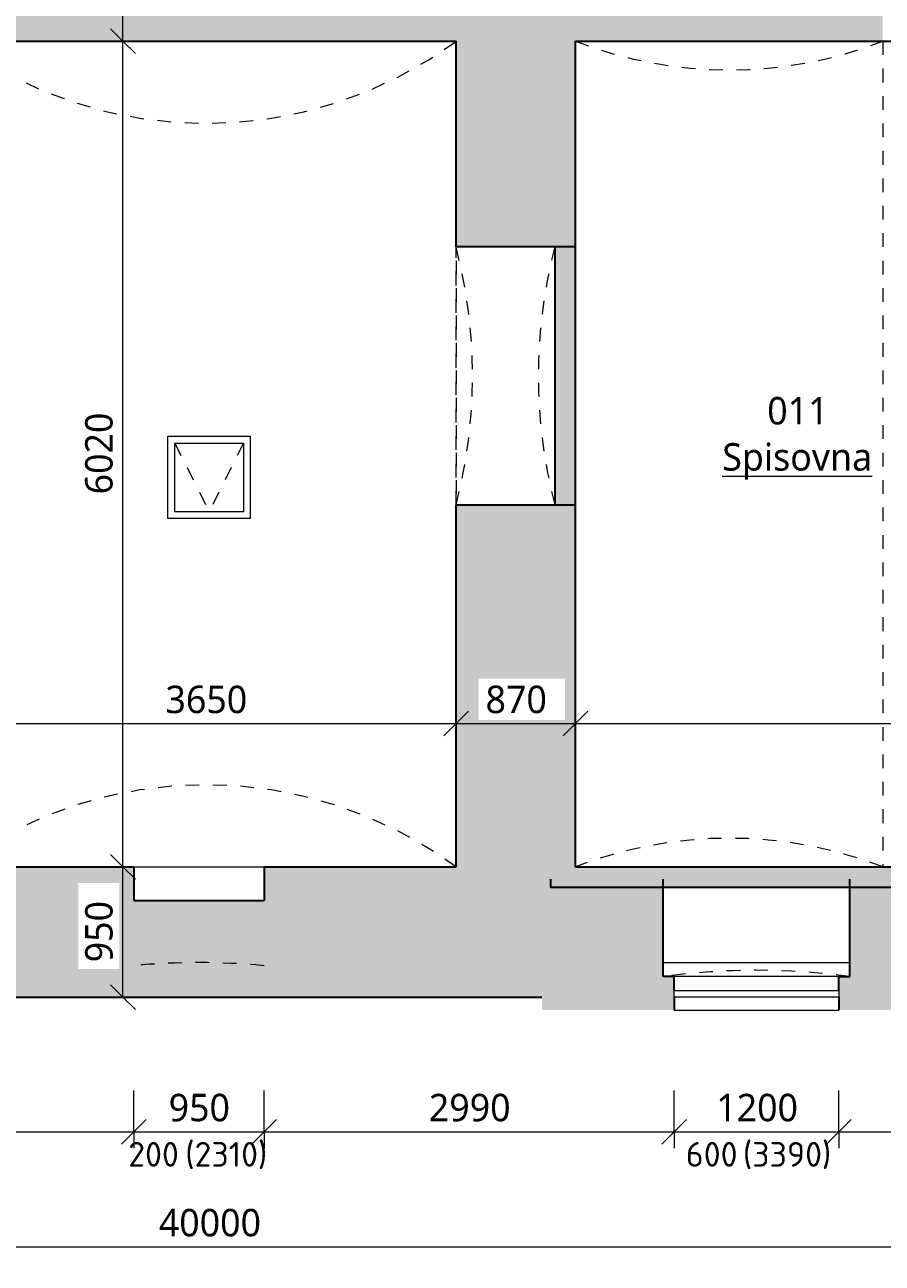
# Model space of a CAD drawing. Header units: metres. Extents: x -2.5 to 41.5, y -3.2 to 29.6.
# Tile 10 of 16: x 18.4 to 24.7, y -1.5 to 7.5. Entities that reach past the tile are written whole.
import ezdxf

# ---------------------------------------------------------------- set-up
doc = ezdxf.new("R2010")
doc.units = ezdxf.units.M
doc.linetypes.add('AV - Carkovana 2mm', pattern=[0.0027, 0.002, -0.0007])
doc.linetypes.add('AV - Cerch_ 1 tecka 2mm', pattern=[0.004, 0.002, -0.001, 0, -0.001])
doc.layers.add('AV-KOTY', color=5, linetype='Continuous', lineweight=13, true_color=0x0000ff)
doc.layers.add('AV-MISTNOSTI', color=5, linetype='Continuous', lineweight=5, true_color=0x0000ff)
for name, color, linetype, lineweight in [('AV-KOTY-100', 7, 'Continuous', 5), ('AV-SRAFY', 7, 'Continuous', 35), ('AV-STAVBA', 7, 'Continuous', 18)]:
    doc.layers.add(name, color=color, linetype=linetype, lineweight=lineweight)
doc.styles.add('ISOCPEUR', font='isocpeur.ttf', dxfattribs={"height": 0.18})
doc.styles.add('Trebuchet MS', font='trebuc.ttf', dxfattribs={"height": 0.2})
doc.styles.add('Trebuchet MS_B', font='trebuc.ttf', dxfattribs={"height": 0.2})
doc.dimstyles.new('2_mm_-_O_-_Blue_-_mm', dxfattribs={"dimscale": 0.3048, "dimtxt": 0.20619, "dimasz": 0.590551, "dimexe": 0.393701, "dimexo": 0.0625, "dimgap": 0.065617, "dimtad": 1, "dimdec": 0, "dimlfac": 1000, "dimzin": 0, "dimdsep": 46, "dimtxsty": 'Trebuchet MS', "dimblk1": 'OBLIQUE', "dimblk2": 'OBLIQUE', "dimsah": 1, "dimcen": 0.09, "dimazin": 0, "dimtfac": 1, "dimtdec": 4, "dimtix": 1, "dimtmove": 0, "dimatfit": 3, "dimfxl": 0.984252, "dimfxlon": 1, "dimtvp": 1, "dimtfill": 1, "dimtolj": 1, "dimtzin": 0, "dimarcsym": 2})
doc.dimstyles.new('2_mm_-_O_-_Blue_-_mm_-_zaokrouhlena_1', dxfattribs={"dimscale": 0.3048, "dimtxt": 0.20619, "dimasz": 0.590551, "dimexe": 0.393701, "dimexo": 0.0625, "dimgap": 0.065617, "dimtad": 1, "dimdec": 0, "dimlfac": 1000, "dimrnd": 10, "dimzin": 0, "dimdsep": 46, "dimtxsty": 'Trebuchet MS', "dimblk1": 'OBLIQUE', "dimblk2": 'OBLIQUE', "dimsah": 1, "dimcen": 0.09, "dimazin": 0, "dimtfac": 1, "dimtdec": 4, "dimtix": 1, "dimtmove": 0, "dimatfit": 3, "dimfxl": 0.984252, "dimfxlon": 1, "dimtvp": 1, "dimtfill": 1, "dimtolj": 1, "dimtzin": 0, "dimarcsym": 2})

# ---------------------------------------------------------------- blocks, each defined once
blk = doc.blocks.new('GM_Otvor s klenutým nadpražím - 1880x2000_2000-1020490-1PP')
at = {"layer": 'AV-STAVBA', "linetype": 'AV - Cerch_ 1 tecka 2mm', "lineweight": 13}
for p, q in [((-0.94, 0.435), (0.94, 0.435)), ((0.8565, -0.285), (-0.8565, -0.285))]:
    blk.add_line(p, q, dxfattribs=at)
for centre, start, end in [((0, 4.0567), 255.44999, 284.55001), ((0, -3.9067), 75.44999, 104.55001)]:
    blk.add_arc(centre, 3.7417, start, end, dxfattribs=at)
blk = doc.blocks.new('WI_1-1_sklepní_s příčlemi_s klenutým nadpražím_2x šikmý parapet_ nadpraží - 1200x600_02-1040800-1PP')
at = {"layer": 'AV-STAVBA'}
for p, q in [((-0.6, -0.425), (0.6, -0.425)), ((-0.6, -0.475), (-0.6, -0.425)), ((0.6, -0.425), (0.6, -0.475)), ((0.6, -0.475), (-0.6, -0.475))]:
    blk.add_line(p, q, dxfattribs=at)
at = {"layer": 'AV-STAVBA', "linetype": 'AV - Carkovana 2mm'}
blk.add_arc((0, -5.2785), 5, 82.18355, 97.81645, dxfattribs=at)
blk = doc.blocks.new('GM_Void_valená klenba - GM_Void_valená klenba-1524559-1PP')
at = {"layer": 'AV-STAVBA', "linetype": 'AV - Cerch_ 1 tecka 2mm', "lineweight": 13}
for p, q in [((-1.12, 3.085), (-1.12, -2.935)), ((-1.12, 3.085), (1.12, 3.085)), ((1.12, 3.085), (1.12, -2.935)), ((-1.12, -2.935), (1.12, -2.935))]:
    blk.add_line(p, q, dxfattribs=at)
for centre, start, end in [((0, 5.9756), 248.82054, 291.17946), ((0, -5.8256), 68.82054, 111.17946)]:
    blk.add_arc(centre, 3.1, start, end, dxfattribs=at)
blk = doc.blocks.new('GM_Void_valená klenba - GM_Void_valená klenba-1524415-1PP')
at = {"layer": 'AV-STAVBA', "linetype": 'AV - Cerch_ 1 tecka 2mm', "lineweight": 13}
for p, q in [((-1.825, 3.01), (-1.825, -3.01)), ((-1.825, 3.01), (1.825, 3.01)), ((1.825, 3.01), (1.825, -3.01)), ((-1.825, -3.01), (1.825, -3.01))]:
    blk.add_line(p, q, dxfattribs=at)
for centre, start, end in [((0, 5.4911), 233.66307, 306.33693), ((0, -5.4911), 53.66307, 126.33693)]:
    blk.add_arc(centre, 3.08, start, end, dxfattribs=at)
blk = doc.blocks.new('WI_nika_sklepní_s příčlemi_s klenutým nadpražím_2x šikmý parapet_ nadpraží - 950x-1533566-1PP')
at = {"layer": 'AV-STAVBA', "linetype": 'AV - Carkovana 2mm'}
blk.add_arc((0, -5.2224), 5, 84.54868, 95.45132, dxfattribs=at)
blk = doc.blocks.new('DO_Poklop - DO_Poklop-1675623-1PP')
at = {"layer": 'AV-STAVBA'}
for p, q in [((-0.25, 0.25), (0.25, 0.25)), ((-0.25, -0.25), (-0.25, 0.25)), ((0.25, 0.25), (0.25, -0.25)), ((0.25, -0.25), (-0.25, -0.25))]:
    blk.add_line(p, q, dxfattribs=at)
at = {"layer": 'AV-STAVBA', "linetype": 'AV - Cerch_ 1 tecka 2mm'}
for p in [(-0.25, 0.25), (0.25, 0.25)]:
    blk.add_line(p, (0, -0.25), dxfattribs=at)
blk = doc.blocks.new('DIMBLOCK8-1PP')
at = {"layer": 'AV-KOTY-100', "color": 5, "true_color": 0x0000ff}
for p, q in [((17.9148, 2.4438), (17.9148, 2.7438)), ((21.5648, 2.4438), (21.5648, 2.7438)), ((17.9148, 2.4438), (18.0048, 2.5338)), ((21.5648, 2.4438), (21.6548, 2.5338)), ((17.9148, 2.4438), (17.8248, 2.3538)), ((17.9148, 2.4438), (21.5648, 2.4438)), ((17.9148, 2.4438), (17.9148, 2.3238)), ((21.5648, 2.4438), (21.4748, 2.3538)), ((21.5648, 2.4438), (21.5648, 2.3238))]:
    blk.add_line(p, q, dxfattribs=at)
at = {"layer": 'AV-KOTY-100', "color": 0, "insert": (19.4463, 2.7197), "char_height": 0.2, "width": 0.704541, "attachment_point": 1, "line_spacing_factor": 1.048425, "style": 'Trebuchet MS', "bg_fill": 3, "box_fill_scale": 1.25, "bg_fill_color": 256, "bg_fill_true_color": 13158600, "bg_fill_transparency": 0}
blk.add_mtext('3650', dxfattribs=at)
blk = doc.blocks.new('_Oblique')
at = {"color": 0, "linetype": 'ByBlock', "lineweight": -2}
blk.add_line((-0.5, -0.5), (0.5, 0.5), dxfattribs=at)
blk = doc.blocks.new('DIMBLOCK9-1PP')
at = {"layer": 'AV-KOTY-100', "color": 5, "true_color": 0x0000ff}
for p, q in [((21.5648, 2.4438), (21.5648, 2.7438)), ((22.4348, 2.4438), (22.4348, 2.7438)), ((21.5648, 2.4438), (21.6548, 2.5338)), ((22.4348, 2.4438), (22.5248, 2.5338)), ((21.5648, 2.4438), (21.4748, 2.3538)), ((21.5648, 2.4438), (22.4348, 2.4438)), ((21.5648, 2.4438), (21.5648, 2.3238)), ((22.4348, 2.4438), (22.3448, 2.3538)), ((22.4348, 2.4438), (22.4348, 2.3238))]:
    blk.add_line(p, q, dxfattribs=at)
at = {"layer": 'AV-KOTY-100', "color": 0, "insert": (21.7796, 2.7197), "char_height": 0.2, "width": 0.528406, "attachment_point": 1, "line_spacing_factor": 1.048425, "style": 'Trebuchet MS', "bg_fill": 3, "box_fill_scale": 1.25, "bg_fill_color": 256, "bg_fill_true_color": 13158600, "bg_fill_transparency": 0}
blk.add_mtext('870', dxfattribs=at)
blk = doc.blocks.new('DIMBLOCK10-1PP')
at = {"layer": 'AV-KOTY-100', "color": 5, "true_color": 0x0000ff}
for p, q in [((22.4348, 2.4438), (22.4348, 2.7438)), ((27.7548, 2.4438), (27.7548, 2.7438)), ((22.4348, 2.4438), (22.5248, 2.5338)), ((27.7548, 2.4438), (27.8448, 2.5338)), ((22.4348, 2.4438), (22.3448, 2.3538)), ((22.4348, 2.4438), (27.7548, 2.4438)), ((22.4348, 2.4438), (22.4348, 2.3238)), ((27.7548, 2.4438), (27.6648, 2.3538)), ((27.7548, 2.4438), (27.7548, 2.3238))]:
    blk.add_line(p, q, dxfattribs=at)
at = {"layer": 'AV-KOTY-100', "color": 0, "insert": (24.8013, 2.7197), "char_height": 0.2, "width": 0.704541, "attachment_point": 1, "line_spacing_factor": 1.048425, "style": 'Trebuchet MS', "bg_fill": 3, "box_fill_scale": 1.25, "bg_fill_color": 256, "bg_fill_true_color": 13158600, "bg_fill_transparency": 0}
blk.add_mtext('5320', dxfattribs=at)
blk = doc.blocks.new('DIMBLOCK83-1PP')
at = {"layer": 'AV-KOTY-100', "color": 5, "true_color": 0x0000ff}
for p, q in [((16.2848, -0.5321), (16.2848, -0.2321)), ((19.2148, -0.5321), (19.2148, -0.2321)), ((16.2848, -0.5321), (16.3748, -0.4421)), ((19.2148, -0.5321), (19.3048, -0.4421)), ((16.2848, -0.5321), (16.1948, -0.6221)), ((16.2848, -0.5321), (19.2148, -0.5321)), ((16.2848, -0.5321), (16.2848, -0.6521)), ((19.2148, -0.5321), (19.1248, -0.6221)), ((19.2148, -0.5321), (19.2148, -0.6521))]:
    blk.add_line(p, q, dxfattribs=at)
at = {"layer": 'AV-KOTY-100', "color": 0, "insert": (17.4563, -0.2561), "char_height": 0.2, "width": 0.704541, "attachment_point": 1, "line_spacing_factor": 1.048425, "style": 'Trebuchet MS', "bg_fill": 3, "box_fill_scale": 1.25, "bg_fill_color": 256, "bg_fill_true_color": 13158600, "bg_fill_transparency": 0}
blk.add_mtext('2930', dxfattribs=at)
blk = doc.blocks.new('DIMBLOCK84-1PP')
at = {"layer": 'AV-KOTY-100', "color": 5, "true_color": 0x0000ff}
for p, q in [((19.2148, -0.5321), (19.2148, -0.2321)), ((20.1648, -0.5321), (20.1648, -0.2321)), ((19.2148, -0.5321), (19.3048, -0.4421)), ((20.1648, -0.5321), (20.2548, -0.4421)), ((19.2148, -0.5321), (19.1248, -0.6221)), ((19.2148, -0.5321), (20.1648, -0.5321)), ((19.2148, -0.5321), (19.2148, -0.6521)), ((20.1648, -0.5321), (20.0748, -0.6221)), ((20.1648, -0.5321), (20.1648, -0.6521))]:
    blk.add_line(p, q, dxfattribs=at)
at = {"layer": 'AV-KOTY-100', "color": 0, "insert": (19.4696, -0.2561), "char_height": 0.2, "width": 0.528406, "attachment_point": 1, "line_spacing_factor": 1.048425, "style": 'Trebuchet MS', "bg_fill": 3, "box_fill_scale": 1.25, "bg_fill_color": 256, "bg_fill_true_color": 13158600, "bg_fill_transparency": 0}
blk.add_mtext('950', dxfattribs=at)
blk = doc.blocks.new('DIMBLOCK85-1PP')
at = {"layer": 'AV-KOTY-100', "color": 5, "true_color": 0x0000ff}
for p, q in [((20.1648, -0.5321), (20.1648, -0.2321)), ((23.1548, -0.5321), (23.1548, -0.2321)), ((20.1648, -0.5321), (20.2548, -0.4421)), ((23.1548, -0.5321), (23.2448, -0.4421)), ((20.1648, -0.5321), (20.0748, -0.6221)), ((20.1648, -0.5321), (23.1548, -0.5321)), ((20.1648, -0.5321), (20.1648, -0.6521)), ((23.1548, -0.5321), (23.0648, -0.6221)), ((23.1548, -0.5321), (23.1548, -0.6521))]:
    blk.add_line(p, q, dxfattribs=at)
at = {"layer": 'AV-KOTY-100', "color": 0, "insert": (21.3663, -0.2561), "char_height": 0.2, "width": 0.704541, "attachment_point": 1, "line_spacing_factor": 1.048425, "style": 'Trebuchet MS', "bg_fill": 3, "box_fill_scale": 1.25, "bg_fill_color": 256, "bg_fill_true_color": 13158600, "bg_fill_transparency": 0}
blk.add_mtext('2990', dxfattribs=at)
blk = doc.blocks.new('DIMBLOCK86-1PP')
at = {"layer": 'AV-KOTY-100', "color": 5, "true_color": 0x0000ff}
for p, q in [((23.1548, -0.5321), (23.1548, -0.2321)), ((24.3548, -0.5321), (24.3548, -0.2321)), ((23.1548, -0.5321), (23.2448, -0.4421)), ((24.3548, -0.5321), (24.4448, -0.4421)), ((23.1548, -0.5321), (23.0648, -0.6221)), ((23.1548, -0.5321), (24.3548, -0.5321)), ((23.1548, -0.5321), (23.1548, -0.6521)), ((24.3548, -0.5321), (24.2648, -0.6221)), ((24.3548, -0.5321), (24.3548, -0.6521))]:
    blk.add_line(p, q, dxfattribs=at)
at = {"layer": 'AV-KOTY-100', "color": 0, "insert": (23.4613, -0.2561), "char_height": 0.2, "width": 0.704541, "attachment_point": 1, "line_spacing_factor": 1.048425, "style": 'Trebuchet MS', "bg_fill": 3, "box_fill_scale": 1.25, "bg_fill_color": 256, "bg_fill_true_color": 13158600, "bg_fill_transparency": 0}
blk.add_mtext('1200', dxfattribs=at)
blk = doc.blocks.new('DIMBLOCK87-1PP')
at = {"layer": 'AV-KOTY-100', "color": 5, "true_color": 0x0000ff}
for p, q in [((24.3548, -0.5321), (24.3548, -0.2321)), ((26.0948, -0.5321), (26.0948, -0.2321)), ((24.3548, -0.5321), (24.4448, -0.4421)), ((26.0948, -0.5321), (26.1848, -0.4421)), ((24.3548, -0.5321), (24.2648, -0.6221)), ((24.3548, -0.5321), (26.0948, -0.5321)), ((24.3548, -0.5321), (24.3548, -0.6521)), ((26.0948, -0.5321), (26.0048, -0.6221)), ((26.0948, -0.5321), (26.0948, -0.6521))]:
    blk.add_line(p, q, dxfattribs=at)
at = {"layer": 'AV-KOTY-100', "color": 0, "insert": (24.9313, -0.2561), "char_height": 0.2, "width": 0.704541, "attachment_point": 1, "line_spacing_factor": 1.048425, "style": 'Trebuchet MS', "bg_fill": 3, "box_fill_scale": 1.25, "bg_fill_color": 256, "bg_fill_true_color": 13158600, "bg_fill_transparency": 0}
blk.add_mtext('1740', dxfattribs=at)
blk = doc.blocks.new('DIMBLOCK94-1PP')
at = {"layer": 'AV-KOTY-100', "color": 5, "true_color": 0x0000ff}
for p, q in [((19.1368, 1.3982), (19.0468, 1.4882)), ((19.1368, 1.3982), (18.8368, 1.3982)), ((19.1368, 0.4482), (19.1368, 1.3982)), ((19.1368, 1.3982), (19.2268, 1.3082)), ((19.1368, 1.3982), (19.2568, 1.3982)), ((19.1368, 0.4482), (19.0468, 0.5382)), ((19.1368, 0.4482), (18.8368, 0.4482)), ((19.1368, 0.4482), (19.2268, 0.3582)), ((19.1368, 0.4482), (19.2568, 0.4482))]:
    blk.add_line(p, q, dxfattribs=at)
at = {"layer": 'AV-KOTY-100', "color": 0, "insert": (18.8609, 0.703), "char_height": 0.2, "width": 0.528406, "attachment_point": 1, "rotation": 90, "line_spacing_factor": 1.048425, "style": 'Trebuchet MS', "bg_fill": 3, "box_fill_scale": 1.25, "bg_fill_color": 256, "bg_fill_true_color": 13158600, "bg_fill_transparency": 0}
blk.add_mtext('950', dxfattribs=at)
blk = doc.blocks.new('DIMBLOCK95-1PP')
at = {"layer": 'AV-KOTY-100', "color": 5, "true_color": 0x0000ff}
for p, q in [((19.1368, 7.4182), (19.0468, 7.5082)), ((19.1368, 7.4182), (18.8368, 7.4182)), ((19.1368, 1.3982), (19.1368, 7.4182)), ((19.1368, 7.4182), (19.2268, 7.3282)), ((19.1368, 7.4182), (19.2568, 7.4182)), ((19.1368, 1.3982), (19.0468, 1.4882)), ((19.1368, 1.3982), (18.8368, 1.3982)), ((19.1368, 1.3982), (19.2268, 1.3082)), ((19.1368, 1.3982), (19.2568, 1.3982))]:
    blk.add_line(p, q, dxfattribs=at)
at = {"layer": 'AV-KOTY-100', "color": 0, "insert": (18.8609, 4.1146), "char_height": 0.2, "width": 0.704541, "attachment_point": 1, "rotation": 90, "line_spacing_factor": 1.048425, "style": 'Trebuchet MS', "bg_fill": 3, "box_fill_scale": 1.25, "bg_fill_color": 256, "bg_fill_true_color": 13158600, "bg_fill_transparency": 0}
blk.add_mtext('6020', dxfattribs=at)
blk = doc.blocks.new('DIMBLOCK96-1PP')
at = {"layer": 'AV-KOTY-100', "color": 5, "true_color": 0x0000ff}
for p, q in [((19.1368, 8.7082), (19.0468, 8.7982)), ((19.1368, 8.7082), (18.8368, 8.7082)), ((19.1368, 7.4182), (19.1368, 8.7082)), ((19.1368, 8.7082), (19.2268, 8.6182)), ((19.1368, 8.7082), (19.2568, 8.7082)), ((19.1368, 7.4182), (19.0468, 7.5082)), ((19.1368, 7.4182), (18.8368, 7.4182)), ((19.1368, 7.4182), (19.2268, 7.3282)), ((19.1368, 7.4182), (19.2568, 7.4182))]:
    blk.add_line(p, q, dxfattribs=at)
at = {"layer": 'AV-KOTY-100', "color": 0, "insert": (18.8609, 7.7696), "char_height": 0.2, "width": 0.704541, "attachment_point": 1, "rotation": 90, "line_spacing_factor": 1.048425, "style": 'Trebuchet MS', "bg_fill": 3, "box_fill_scale": 1.25, "bg_fill_color": 256, "bg_fill_true_color": 13158600, "bg_fill_transparency": 0}
blk.add_mtext('1290', dxfattribs=at)
blk = doc.blocks.new('DIMBLOCK99-1PP')
at = {"layer": 'AV-KOTY-100', "color": 5, "true_color": 0x0000ff}
for p, q in [((-0.2352, -1.3711), (-0.2352, -1.0711)), ((39.7648, -1.3711), (39.7648, -1.0711)), ((-0.2352, -1.3711), (-0.1452, -1.2811)), ((39.7648, -1.3711), (39.8548, -1.2811)), ((-0.2352, -1.3711), (-0.3252, -1.4611)), ((-0.2352, -1.3711), (39.7648, -1.3711)), ((-0.2352, -1.3711), (-0.2352, -1.4911)), ((39.7648, -1.3711), (39.6748, -1.4611)), ((39.7648, -1.3711), (39.7648, -1.4911))]:
    blk.add_line(p, q, dxfattribs=at)
at = {"layer": 'AV-KOTY-100', "color": 0, "insert": (19.3979, -1.0952), "char_height": 0.2, "width": 0.880677, "attachment_point": 1, "line_spacing_factor": 1.048425, "style": 'Trebuchet MS', "bg_fill": 3, "box_fill_scale": 1.25, "bg_fill_color": 256, "bg_fill_true_color": 13158600, "bg_fill_transparency": 0}
blk.add_mtext('40000', dxfattribs=at)

msp = doc.modelspace()

# ---------------------------------------------------------------- hatches: boundary and pattern name
at = {"layer": 'AV-SRAFY', "lineweight": 18}
h = msp.add_hatch(color=256, dxfattribs=at)
h.paths.add_polyline_path([(36.8448, 7.4182), (36.8448, 8.7082), (34.3848, 8.7082), (34.3848, 7.4182), (34.4338, 7.4182)])
h.paths.add_polyline_path([(25.4748, 7.4182), (27.7548, 7.4182), (27.7548, 8.7082), (25.4748, 8.7082), (25.4748, 8.0842)])
h.paths.add_polyline_path([(17.9148, 7.4182), (24.6748, 7.4182), (24.6748, 8.7082), (17.9148, 8.7082), (17.9148, 8.0842)])
h.paths.add_polyline_path([(28.5548, 7.4182), (28.9948, 7.4182), (28.9948, 8.7082), (28.5548, 8.7082)])
h.paths.add_polyline_path([(30.7848, 7.4182), (30.7848, 8.7082), (30.6748, 8.7082), (30.6748, 7.4182)])
h.paths.add_polyline_path([(31.5848, 7.4182), (31.9548, 7.4182), (31.9548, 8.7082), (31.5848, 8.7082), (31.5848, 8.0842)])
h.paths.add_polyline_path([(33.4148, 7.4182), (33.5848, 7.4182), (33.5848, 8.7082), (33.4148, 8.7082), (33.4148, 7.4867)])
at = {"layer": 'AV-SRAFY', "lineweight": 5}
h = msp.add_hatch(color=256, dxfattribs=at)
h.paths.add_polyline_path([(22.4348, 1.3982), (22.4348, 4.0382), (21.5648, 4.0382), (21.5648, 1.3982), (21.6695, 1.3982)])
h.paths.add_polyline_path([(21.6695, 5.9182), (22.4348, 5.9182), (22.4348, 7.4182), (21.5648, 7.4182), (21.5648, 5.9182)])
at = {"layer": 'AV-SRAFY', "lineweight": 18}
msp.add_hatch(color=256, dxfattribs=at).paths.add_polyline_path([(22.2848, 4.0382), (22.4348, 4.0382), (22.4348, 5.9182), (22.2848, 5.9182), (22.2848, 5.6941)])
at = {"layer": 'AV-SRAFY', "lineweight": 5}
h = msp.add_hatch(color=256, dxfattribs=at)
h.paths.add_polyline_path([(16.9084, 0.4482), (22.1908, 0.4482), (22.1908, 1.3098), (39.7648, 1.3098), (39.7648, 1.3982), (20.1648, 1.3982), (20.1648, 1.1532), (19.2148, 1.1532), (19.2148, 1.3982), (16.2848, 1.3982), (16.2848, 1.1651), (16.9084, 1.1651), (16.9084, 0.914)])
h.paths.add_polyline_path([(13.3398, 1.1651), (14.9848, 1.1651), (14.9848, 1.3982), (13.3398, 1.3982)])
h.paths.add_polyline_path([(10.8648, 1.1651), (12.0398, 1.1651), (12.0398, 1.3982), (10.8648, 1.3982)])
h = msp.add_hatch(color=256, dxfattribs=at)
h.paths.add_polyline_path([(39.7648, 0.4482), (39.7648, 1.3098), (33.2548, 1.3098), (33.2548, 0.5982), (33.1748, 0.5982), (33.1748, 0.4482), (34.4338, 0.4482)])
h.paths.add_polyline_path([(31.9748, 0.4482), (31.9748, 0.5982), (31.8948, 0.5982), (31.8948, 1.3098), (30.3148, 1.3098), (30.3148, 0.5982), (30.2348, 0.5982), (30.2348, 0.4482)])
h.paths.add_polyline_path([(29.0348, 0.4482), (29.0348, 0.5982), (28.9548, 0.5982), (28.9548, 1.3098), (27.3748, 1.3098), (27.3748, 0.5982), (27.2948, 0.5982), (27.2948, 0.4482), (28.0516, 0.4482)])
h.paths.add_polyline_path([(26.0948, 0.4482), (26.0948, 0.5982), (26.0148, 0.5982), (26.0148, 1.3098), (24.4348, 1.3098), (24.4348, 0.5982), (24.3548, 0.5982), (24.3548, 0.4482)])
h.paths.add_polyline_path([(23.1548, 0.4482), (23.1548, 0.5982), (23.0748, 0.5982), (23.0748, 1.3098), (22.1908, 1.3098), (22.1908, 0.4482)])
msp.add_hatch(color=256, dxfattribs=at).paths.add_polyline_path([(39.2948, 1.2482), (39.2948, 1.3098), (22.2548, 1.3098), (22.2548, 1.2482), (34.4338, 1.2482)])
h = msp.add_hatch(color=256, dxfattribs=at)
h.paths.add_polyline_path([(33.1748, 0.355), (33.9791, 0.355), (33.9791, 0.4482), (33.1748, 0.4482)])
h.paths.add_polyline_path([(24.3548, 0.355), (26.0948, 0.355), (26.0948, 0.4482), (24.3548, 0.4482)])
h.paths.add_polyline_path([(27.2948, 0.355), (29.0348, 0.355), (29.0348, 0.4482), (27.2948, 0.4482)])
h.paths.add_polyline_path([(22.1908, 0.355), (23.1548, 0.355), (23.1548, 0.4482), (22.1908, 0.4482)])
h.paths.add_polyline_path([(31.9748, 0.355), (31.9748, 0.4482), (30.2348, 0.4482), (30.2348, 0.355)])

# ---------------------------------------------------------------- linework, layer by layer
at = {"layer": 'AV-STAVBA', "lineweight": 35}
for p, q in [((17.9148, 7.4182), (21.5648, 7.4182)), ((21.5648, 5.9182), (21.5648, 7.4182)), ((22.4348, 7.4182), (32.2148, 7.4182)), ((22.4348, 1.3982), (22.4348, 7.4182)), ((22.4348, 5.9182), (21.5648, 5.9182)), ((22.2848, 5.9182), (22.2848, 4.0382)), ((21.5648, 1.3982), (21.5648, 4.0382)), ((21.5648, 4.0382), (22.4348, 4.0382)), ((17.9148, 1.3982), (19.2148, 1.3982)), ((19.2148, 1.3982), (19.2148, 1.1532)), ((20.1648, 1.3982), (21.5648, 1.3982)), ((20.1648, 1.3982), (20.1648, 1.1532)), ((22.4348, 1.3982), (27.7548, 1.3982)), ((22.2548, 1.2482), (22.2548, 1.3098)), ((23.0748, 0.5982), (23.0748, 1.3098)), ((24.4348, 0.5982), (24.4348, 1.3098)), ((39.2948, 1.2482), (22.2548, 1.2482)), ((19.2148, 1.1532), (20.1648, 1.1532)), ((23.1548, 0.5982), (23.0748, 0.5982)), ((23.1548, 0.4982), (23.1548, 0.5982)), ((24.3548, 0.4982), (24.3548, 0.5982)), ((24.3548, 0.5982), (24.4348, 0.5982)), ((16.9084, 0.4482), (22.1908, 0.4482)), ((23.1548, 0.4482), (23.1548, 0.355)), ((24.3548, 0.4482), (24.3548, 0.355))]:
    msp.add_line(p, q, dxfattribs=at)
at = {"layer": 'AV-STAVBA'}
for p, q in [((19.4648, 3.9382), (19.4648, 4.5382)), ((19.4648, 4.5382), (20.0648, 4.5382)), ((20.0648, 4.5382), (20.0648, 3.9382)), ((20.0648, 3.9382), (19.4648, 3.9382)), ((19.2148, 1.3982), (20.1648, 1.3982)), ((24.4348, 0.6982), (23.0748, 0.6982)), ((24.3548, 0.5982), (23.1548, 0.5982)), ((23.1548, 0.355), (24.3548, 0.355))]:
    msp.add_line(p, q, dxfattribs=at)

# ---------------------------------------------------------------- block references
at = {"layer": 'AV-STAVBA', "linetype": 'AV - Cerch_ 1 tecka 2mm', "lineweight": 13}
for name, p in [('GM_Void_valená klenba - GM_Void_valená klenba-1524415-1PP', (19.7398, 4.4082)), ('GM_Void_valená klenba - GM_Void_valená klenba-1524559-1PP', (23.5548, 4.3332))]:
    msp.add_blockref(name, p, dxfattribs=at)
at = {"layer": 'AV-STAVBA', "linetype": 'AV - Cerch_ 1 tecka 2mm', "lineweight": 13, "rotation": 89.9999999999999}
msp.add_blockref('GM_Otvor s klenutým nadpražím - 1880x2000_2000-1020490-1PP', (21.9998, 4.9782), dxfattribs=at)
at = {"layer": 'AV-STAVBA', "linetype": 'AV - Cerch_ 1 tecka 2mm'}
msp.add_blockref('DO_Poklop - DO_Poklop-1675623-1PP', (19.7648, 4.2382), dxfattribs=at)
at = {"layer": 'AV-STAVBA', "linetype": 'AV - Carkovana 2mm'}
for name, p in [('WI_nika_sklepní_s příčlemi_s klenutým nadpražím_2x šikmý parapet_ nadpraží - 950x-1533566-1PP', (19.6898, 0.9232)), ('WI_1-1_sklepní_s příčlemi_s klenutým nadpražím_2x šikmý parapet_ nadpraží - 1200x600_02-1040800-1PP', (23.7548, 0.9232))]:
    msp.add_blockref(name, p, dxfattribs=at)

# ---------------------------------------------------------------- texts
at = {"layer": 'AV-KOTY', "lineweight": 5, "char_height": 0.18, "attachment_point": 1, "style": 'ISOCPEUR'}
for s, insert, width in [('200', (19.1746, -0.6071), 0.456962), ('(2310)', (19.5908, -0.6071), 0.745569), ('600', (23.2396, -0.6071), 0.456962), ('(3390)', (23.6558, -0.6071), 0.785654)]:
    msp.add_mtext(s, dxfattribs=dict(at, insert=insert, width=width))
at = {"layer": 'AV-MISTNOSTI', "char_height": 0.2, "attachment_point": 1, "style": 'Trebuchet MS_B'}
for s, insert, width in [('011', (23.8329, 4.8241), 0.601266), ('\\LSpisovna', (23.5054, 4.4878), 1.394936)]:
    msp.add_mtext(s, dxfattribs=dict(at, insert=insert, width=width))

# ---------------------------------------------------------------- dimensions: what is measured, and where the dimension line sits
at = {"layer": 'AV-KOTY', "lineweight": 5}
dim = msp.add_linear_dim(base=(39.7648, -1.3711), p1=(-0.2352, -1.0711), p2=(39.7648, -1.0711), dimstyle='2_mm_-_O_-_Blue_-_mm_-_zaokrouhlena_1', override={"dimpost": '<>', "dimfxl": 40}, dxfattribs=at)
dim.commit()
dim.dimension.update_dxf_attribs({"geometry": 'DIMBLOCK99-1PP', "text_midpoint": (19.7648, -1.2494)})

# ---------------------------------------------------------------- next in the draw order: dimensions: what is measured, and where the dimension line sits
for base, p1, p2, dimstyle, override, picture, middle in [((21.5648, 2.4438), (17.9148, 2.7438), (21.5648, 2.7438), '2_mm_-_O_-_Blue_-_mm', {"dimpost": '<>', "dimfxl": 3.65}, 'DIMBLOCK8-1PP', (19.7398, 2.5659)), ((19.2148, -0.5321), (16.2848, -0.2321), (19.2148, -0.2321), '2_mm_-_O_-_Blue_-_mm_-_zaokrouhlena_1', {"dimpost": '<>', "dimfxl": 2.93}, 'DIMBLOCK83-1PP', (17.7498, -0.41))]:
    dim = msp.add_linear_dim(base=base, p1=p1, p2=p2, dimstyle=dimstyle, override=override, dxfattribs=at)
    dim.commit()
    dim.dimension.update_dxf_attribs({"geometry": picture, "text_midpoint": middle})
dim = msp.add_linear_dim(base=(19.1368, 1.3982), p1=(18.8368, 0.4482), p2=(18.8368, 1.3982), angle=90, dimstyle='2_mm_-_O_-_Blue_-_mm_-_zaokrouhlena_1', override={"dimpost": '<>', "dimfxl": 0.95}, dxfattribs=at)
dim.commit()
dim.dimension.update_dxf_attribs({"geometry": 'DIMBLOCK94-1PP', "text_midpoint": (19.0147, 0.9232)})

# ---------------------------------------------------------------- next in the draw order: dimensions: what is measured, and where the dimension line sits
dim = msp.add_linear_dim(base=(19.1368, 7.4182), p1=(18.8368, 1.3982), p2=(18.8368, 7.4182), angle=90, dimstyle='2_mm_-_O_-_Blue_-_mm_-_zaokrouhlena_1', override={"dimpost": '<>', "dimfxl": 6.02}, dxfattribs=at)
dim.commit()
dim.dimension.update_dxf_attribs({"geometry": 'DIMBLOCK95-1PP', "text_midpoint": (19.0147, 4.4082)})
for base, p1, p2, dimstyle, override, picture, middle in [((22.4348, 2.4438), (21.5648, 2.7438), (22.4348, 2.7438), '2_mm_-_O_-_Blue_-_mm', {"dimpost": '<>', "dimfxl": 0.87}, 'DIMBLOCK9-1PP', (21.9998, 2.5655)), ((20.1648, -0.5321), (19.2148, -0.2321), (20.1648, -0.2321), '2_mm_-_O_-_Blue_-_mm_-_zaokrouhlena_1', {"dimpost": '<>', "dimfxl": 0.95}, 'DIMBLOCK84-1PP', (19.6898, -0.41))]:
    dim = msp.add_linear_dim(base=base, p1=p1, p2=p2, dimstyle=dimstyle, override=override, dxfattribs=at)
    dim.commit()
    dim.dimension.update_dxf_attribs({"geometry": picture, "text_midpoint": middle})

# ---------------------------------------------------------------- next in the draw order: dimensions: what is measured, and where the dimension line sits
dim = msp.add_linear_dim(base=(19.1368, 8.7082), p1=(18.8368, 7.4182), p2=(18.8368, 8.7082), angle=90, dimstyle='2_mm_-_O_-_Blue_-_mm_-_zaokrouhlena_1', override={"dimpost": '<>', "dimfxl": 1.29}, dxfattribs=at)
dim.commit()
dim.dimension.update_dxf_attribs({"geometry": 'DIMBLOCK96-1PP', "text_midpoint": (19.0147, 8.0632)})
for base, p1, p2, dimstyle, override, picture, middle in [((27.7548, 2.4438), (22.4348, 2.7438), (27.7548, 2.7438), '2_mm_-_O_-_Blue_-_mm', {"dimpost": '<>', "dimfxl": 5.32}, 'DIMBLOCK10-1PP', (25.0948, 2.5655)), ((23.1548, -0.5321), (20.1648, -0.2321), (23.1548, -0.2321), '2_mm_-_O_-_Blue_-_mm_-_zaokrouhlena_1', {"dimpost": '<>', "dimfxl": 2.99}, 'DIMBLOCK85-1PP', (21.6598, -0.41))]:
    dim = msp.add_linear_dim(base=base, p1=p1, p2=p2, dimstyle=dimstyle, override=override, dxfattribs=at)
    dim.commit()
    dim.dimension.update_dxf_attribs({"geometry": picture, "text_midpoint": middle})

# ---------------------------------------------------------------- next in the draw order: dimensions: what is measured, and where the dimension line sits
dim = msp.add_linear_dim(base=(24.3548, -0.5321), p1=(23.1548, -0.2321), p2=(24.3548, -0.2321), dimstyle='2_mm_-_O_-_Blue_-_mm_-_zaokrouhlena_1', override={"dimpost": '<>', "dimfxl": 1.2}, dxfattribs=at)
dim.commit()
dim.dimension.update_dxf_attribs({"geometry": 'DIMBLOCK86-1PP', "text_midpoint": (23.7548, -0.4103)})

# ---------------------------------------------------------------- next in the draw order: dimensions: what is measured, and where the dimension line sits
dim = msp.add_linear_dim(base=(26.0948, -0.5321), p1=(24.3548, -0.2321), p2=(26.0948, -0.2321), dimstyle='2_mm_-_O_-_Blue_-_mm_-_zaokrouhlena_1', override={"dimpost": '<>', "dimfxl": 1.74}, dxfattribs=at)
dim.commit()
dim.dimension.update_dxf_attribs({"geometry": 'DIMBLOCK87-1PP', "text_midpoint": (25.2248, -0.4103)})

doc.saveas('drawing.dxf')
